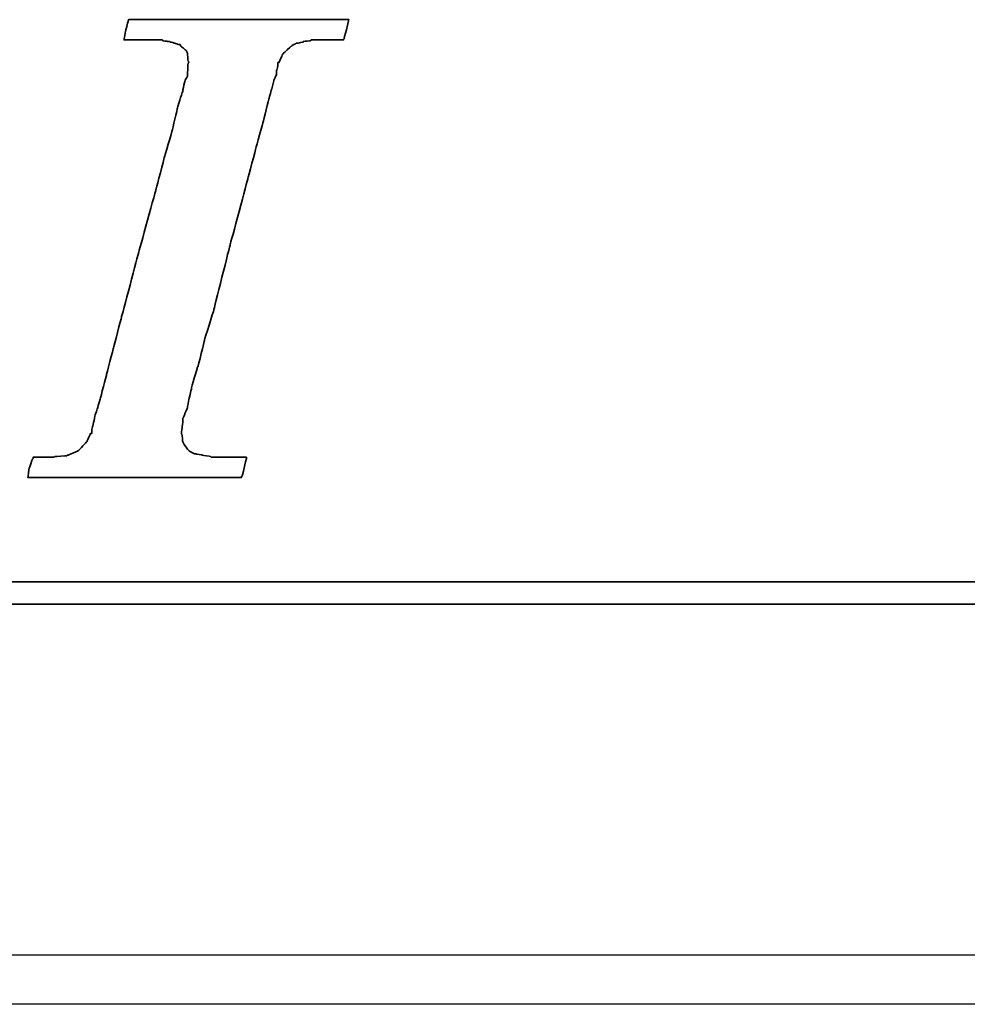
# Model space of a CAD drawing. Header units: millimetres. Extents: x -386 to 3135, y -1989 to 860.
# Tile 171 of 256: x -55 to -46, y -982 to -972. Entities that reach past the tile are written whole.
import ezdxf

# ---------------------------------------------------------------- set-up
doc = ezdxf.new("R2010")
doc.units = ezdxf.units.MM
doc.layers.get('0').update_dxf_attribs({"linetype": 'CONTINUOUS'})
doc.layers.add('DIM', color=4, linetype='CONTINUOUS')
doc.layers.add('layer 1', color=7, linetype='CONTINUOUS')

# ---------------------------------------------------------------- blocks, each defined once
blk = doc.blocks.new('TBI MOTION logo(完整正式版)')
at = {"layer": 'layer 1', "color": 22, "lineweight": 35}
for points, knots in [([(-40.59125, -7.94375), (-40.59125, -7.94375), (-40.97375, -7.94375), (-40.97375, -7.94375), (-40.97375, -7.94375), (-40.97375, -7.94375), (-41.38125, -7.94375), (-41.38125, -7.94375), (-41.38125, -7.94375), (-41.38125, -7.94375), (-41.54875, -7.94375), (-41.54875, -7.94375), (-41.54875, -7.94375), (-41.54875, -7.94375), (-41.59875, -7.94375), (-41.59875, -7.94375), (-41.59875, -7.94375), (-41.59875, -7.94375), (-41.88375, -7.94375), (-41.88375, -7.94375), (-41.88375, -7.94375), (-41.88375, -7.94375), (-41.90875, -7.91875), (-41.90875, -7.91875), (-41.90875, -7.91875), (-41.90875, -7.91875), (-42.19875, -7.87125), (-42.19875, -7.87125), (-42.19875, -7.87125), (-42.19875, -7.87125), (-42.43875, -7.82375), (-42.43875, -7.82375), (-42.43875, -7.82375), (-42.43875, -7.82375), (-42.45875, -7.82375), (-42.45875, -7.82375), (-42.45875, -7.82375), (-42.45875, -7.82375), (-42.48625, -7.82375), (-42.48625, -7.82375), (-42.48625, -7.82375), (-42.48625, -7.82375), (-42.67625, -7.72375), (-42.67625, -7.72375), (-42.67625, -7.72375), (-42.67625, -7.72375), (-42.70125, -7.70375), (-42.70125, -7.70375), (-42.70125, -7.70375), (-42.70125, -7.70375), (-42.72375, -7.67875), (-42.72375, -7.67875), (-42.72375, -7.67875), (-42.72375, -7.67875), (-42.86875, -7.48875), (-42.86875, -7.48875), (-42.86875, -7.48875), (-42.86875, -7.48875), (-42.89375, -7.43875), (-42.89375, -7.43875), (-42.89375, -7.43875), (-42.89375, -7.43875), (-42.91875, -7.38875), (-42.91875, -7.38875), (-42.91875, -7.38875), (-42.91875, -7.38875), (-42.93875, -7.12875), (-42.93875, -7.12875), (-42.93875, -7.12875), (-42.93875, -7.12875), (-42.96375, -7.10375), (-42.96375, -7.10375), (-42.96375, -7.10375), (-42.96375, -7.10375), (-42.96375, -7.05375), (-42.96375, -7.05375), (-42.96375, -7.05375), (-42.96375, -7.05375), (-42.96375, -7.00875), (-42.96375, -7.00875), (-42.96375, -7.00875), (-42.96375, -7.00875), (-42.91875, -6.69625), (-42.91875, -6.69625), (-42.91875, -6.69625), (-42.91875, -6.69625), (-42.91875, -6.62375), (-42.91875, -6.62375), (-42.91875, -6.62375), (-42.91875, -6.62375), (-42.91875, -6.59625), (-42.91875, -6.59625), (-42.91875, -6.59625), (-42.91875, -6.59625), (-42.91875, -6.57375), (-42.91875, -6.57375), (-42.91875, -6.57375), (-42.91875, -6.57375), (-42.91875, -6.52875), (-42.91875, -6.52875), (-42.91875, -6.52875), (-42.91875, -6.52875), (-42.89375, -6.50375), (-42.89375, -6.50375), (-42.89375, -6.50375), (-42.89375, -6.50375), (-42.84375, -6.38375), (-42.84375, -6.38375), (-42.84375, -6.38375), (-42.84375, -6.38375), (-42.84375, -6.35875), (-42.84375, -6.35875), (-42.84375, -6.35875), (-42.84375, -6.35875), (-42.74625, -6.14375), (-42.74625, -6.14375), (-42.74625, -6.14375), (-42.74625, -6.14375), (-42.70125, -5.85375), (-42.70125, -5.85375), (-42.70125, -5.85375), (-42.70125, -5.85375), (-42.60375, -5.47125), (-42.60375, -5.47125), (-42.60375, -5.47125), (-42.60375, -5.47125), (-42.60375, -5.44875), (-42.60375, -5.44875), (-42.60375, -5.44875), (-42.60375, -5.44875), (-42.38875, -4.67875), (-42.38875, -4.67875), (-42.38875, -4.67875), (-42.38875, -4.67875), (-42.36375, -4.65375), (-42.36375, -4.65375), (-42.36375, -4.65375), (-42.36375, -4.65375), (-42.12375, -3.69625), (-42.12375, -3.69625), (-42.12375, -3.69625), (-42.12375, -3.69625), (-42.12375, -3.67374), (-42.12375, -3.67374), (-42.12375, -3.67374), (-42.12375, -3.67374), (-41.78875, -2.59374), (-41.78875, -2.59374), (-41.78875, -2.59374), (-41.78875, -2.59374), (-41.18875, -0.19375), (-41.18875, -0.19375), (-41.18875, -0.19375), (-41.18875, -0.19375), (-40.54375, 2.20624), (-40.54375, 2.20624), (-40.54375, 2.20624), (-40.54375, 2.20624), (-40.25375, 3.30875), (-40.25375, 3.30875), (-40.25375, 3.30875), (-40.25375, 3.30875), (-39.98875, 4.27125), (-39.98875, 4.27125), (-39.98875, 4.27125), (-39.98875, 4.27125), (-39.77375, 5.13125), (-39.77375, 5.13125), (-39.77375, 5.13125), (-39.77375, 5.13125), (-39.67875, 5.47125), (-39.67875, 5.47125), (-39.67875, 5.47125), (-39.67875, 5.47125), (-39.60375, 5.75625), (-39.60375, 5.75625), (-39.60375, 5.75625), (-39.60375, 5.75625), (-39.60375, 5.78125), (-39.60375, 5.78125), (-39.60375, 5.78125), (-39.60375, 5.78125), (-39.50875, 5.97125), (-39.50875, 5.97125), (-39.50875, 5.97125), (-39.50875, 5.97125), (-39.50875, 6.13875), (-39.50875, 6.13875), (-39.50875, 6.13875), (-39.50875, 6.13875), (-39.48625, 6.16625), (-39.48625, 6.16625), (-39.48625, 6.16625), (-39.48625, 6.16625), (-39.46125, 6.28625), (-39.46125, 6.28625), (-39.46125, 6.28625), (-39.46125, 6.28625), (-39.46125, 6.42625), (-39.46125, 6.42625), (-39.46125, 6.42625), (-39.46125, 6.42625), (-39.41375, 6.42625), (-39.41375, 6.42625), (-39.41375, 6.42625), (-39.41375, 6.42625), (-39.29375, 6.69125), (-39.29375, 6.69125), (-39.29375, 6.69125), (-39.29375, 6.69125), (-39.26875, 6.74125), (-39.26875, 6.74125), (-39.26875, 6.74125), (-39.26875, 6.74125), (-39.24375, 6.76625), (-39.24375, 6.76625), (-39.24375, 6.76625), (-39.24375, 6.76625), (-38.98375, 7.00624), (-38.98375, 7.00624), (-38.98375, 7.00624), (-38.98375, 7.00624), (-38.95625, 7.02624), (-38.95625, 7.02624), (-38.95625, 7.02624), (-38.95625, 7.02624), (-38.78875, 7.12624), (-38.78875, 7.12624), (-38.78875, 7.12624), (-38.78875, 7.12624), (-38.76375, 7.12624), (-38.76375, 7.12624), (-38.76375, 7.12624), (-38.76375, 7.12624), (-38.74375, 7.12624), (-38.74375, 7.12624), (-38.74375, 7.12624), (-38.74375, 7.12624), (-38.52875, 7.17125), (-38.52875, 7.17125), (-38.52875, 7.17125), (-38.52875, 7.17125), (-38.52875, 7.19624), (-38.52875, 7.19624), (-38.52875, 7.19624), (-38.52875, 7.19624), (-38.50375, 7.19624), (-38.50375, 7.19624), (-38.50375, 7.19624), (-38.50375, 7.19624), (-38.26125, 7.21875), (-38.26125, 7.21875), (-38.26125, 7.21875), (-38.26125, 7.21875), (-38.23875, 7.24624), (-38.23875, 7.24624), (-38.23875, 7.24624), (-38.23875, 7.24624), (-38.21625, 7.24624), (-38.21625, 7.24624), (-38.21625, 7.24624), (-38.21625, 7.24624), (-38.18875, 7.24624), (-38.18875, 7.24624), (-38.18875, 7.24624), (-38.18875, 7.24624), (-37.90375, 7.24624), (-37.90375, 7.24624), (-37.90375, 7.24624), (-37.90375, 7.24624), (-37.85375, 7.24624), (-37.85375, 7.24624), (-37.85375, 7.24624), (-37.85375, 7.24624), (-37.75875, 7.24624), (-37.75875, 7.24624), (-37.75875, 7.24624), (-37.75875, 7.24624), (-37.42375, 7.24624), (-37.42375, 7.24624), (-37.42375, 7.24624), (-37.42375, 7.24624), (-37.08875, 7.24624), (-37.08875, 7.24624), (-37.08875, 7.24624), (-37.08875, 7.24624), (-37.06375, 7.24624), (-37.06375, 7.24624), (-37.06375, 7.24624), (-37.06375, 7.24624), (-37.06375, 7.26624), (-37.06375, 7.26624), (-37.06375, 7.26624), (-37.06375, 7.26624), (-37.03875, 7.29125), (-37.03875, 7.29125), (-37.03875, 7.29125), (-37.03875, 7.29125), (-37.03875, 7.31625), (-37.03875, 7.31625), (-37.03875, 7.31625), (-37.03875, 7.31625), (-36.94125, 7.67625), (-36.94125, 7.67625), (-36.94125, 7.67625), (-36.94125, 7.67625), (-36.86875, 7.98625), (-36.86875, 7.98625), (-36.86875, 7.98625), (-36.86875, 7.98625), (-36.98875, 7.98625), (-36.98875, 7.98625), (-36.98875, 7.98625), (-36.98875, 7.98625), (-37.42375, 7.98625), (-37.42375, 7.98625), (-37.42375, 7.98625), (-37.42375, 7.98625), (-37.94875, 7.98625), (-37.94875, 7.98625), (-37.94875, 7.98625), (-37.94875, 7.98625), (-38.57375, 7.98625), (-38.57375, 7.98625), (-38.57375, 7.98625), (-38.57375, 7.98625), (-39.29375, 7.98625), (-39.29375, 7.98625), (-39.29375, 7.98625), (-39.29375, 7.98625), (-40.82875, 7.98625), (-40.82875, 7.98625), (-40.82875, 7.98625), (-40.82875, 7.98625), (-42.36375, 7.98625), (-42.36375, 7.98625), (-42.36375, 7.98625), (-42.36375, 7.98625), (-43.08375, 7.98625), (-43.08375, 7.98625), (-43.08375, 7.98625), (-43.08375, 7.98625), (-43.70875, 7.98625), (-43.70875, 7.98625), (-43.70875, 7.98625), (-43.70875, 7.98625), (-44.23375, 7.98625), (-44.23375, 7.98625), (-44.23375, 7.98625), (-44.23375, 7.98625), (-44.66875, 7.98625), (-44.66875, 7.98625), (-44.66875, 7.98625), (-44.66875, 7.98625), (-44.88375, 7.98625), (-44.88375, 7.98625), (-44.88375, 7.98625), (-44.88375, 7.98625), (-44.90875, 7.94125), (-44.90875, 7.94125), (-44.90875, 7.94125), (-44.90875, 7.94125), (-44.90875, 7.91625), (-44.90875, 7.91625), (-44.90875, 7.91625), (-44.90875, 7.91625), (-45.00375, 7.55625), (-45.00375, 7.55625), (-45.00375, 7.55625), (-45.00375, 7.55625), (-45.05375, 7.24624), (-45.05375, 7.24624), (-45.05375, 7.24624), (-45.05375, 7.24624), (-44.61875, 7.24624), (-44.61875, 7.24624), (-44.61875, 7.24624), (-44.61875, 7.24624), (-44.11375, 7.24624), (-44.11375, 7.24624), (-44.11375, 7.24624), (-44.11375, 7.24624), (-43.99375, 7.24624), (-43.99375, 7.24624), (-43.99375, 7.24624), (-43.99375, 7.24624), (-43.94625, 7.24624), (-43.94625, 7.24624), (-43.94625, 7.24624), (-43.94625, 7.24624), (-43.92374, 7.24624), (-43.92374, 7.24624), (-43.92374, 7.24624), (-43.92374, 7.24624), (-43.65875, 7.24624), (-43.65875, 7.24624), (-43.65875, 7.24624), (-43.65875, 7.24624), (-43.63875, 7.21875), (-43.63875, 7.21875), (-43.63875, 7.21875), (-43.63875, 7.21875), (-43.46875, 7.19624), (-43.46875, 7.19624), (-43.46875, 7.19624), (-43.46875, 7.19624), (-43.39875, 7.19624), (-43.39875, 7.19624), (-43.39875, 7.19624), (-43.39875, 7.19624), (-43.37125, 7.17125), (-43.37125, 7.17125), (-43.37125, 7.17125), (-43.37125, 7.17125), (-43.34875, 7.17125), (-43.34875, 7.17125), (-43.34875, 7.17125), (-43.34875, 7.17125), (-43.20375, 7.12624), (-43.20375, 7.12624), (-43.20375, 7.12624), (-43.20375, 7.12624), (-43.05875, 7.07624), (-43.05875, 7.07624), (-43.05875, 7.07624), (-43.05875, 7.07624), (-43.01375, 7.07624), (-43.01375, 7.07624), (-43.01375, 7.07624), (-43.01375, 7.07624), (-42.98875, 7.02624), (-42.98875, 7.02624), (-42.98875, 7.02624), (-42.98875, 7.02624), (-42.79875, 6.86125), (-42.79875, 6.86125), (-42.79875, 6.86125), (-42.79875, 6.86125), (-42.77375, 6.81125), (-42.77375, 6.81125), (-42.77375, 6.81125), (-42.77375, 6.81125), (-42.74625, 6.76625), (-42.74625, 6.76625), (-42.74625, 6.76625), (-42.74625, 6.76625), (-42.72375, 6.47625), (-42.72375, 6.47625), (-42.72375, 6.47625), (-42.72375, 6.47625), (-42.70125, 6.45124), (-42.70125, 6.45124), (-42.70125, 6.45124), (-42.70125, 6.45124), (-42.70125, 6.42625), (-42.70125, 6.42625), (-42.70125, 6.42625), (-42.70125, 6.42625), (-42.72375, 6.40625), (-42.72375, 6.40625), (-42.72375, 6.40625), (-42.72375, 6.40625), (-42.74625, 5.97125), (-42.74625, 5.97125), (-42.74625, 5.97125), (-42.74625, 5.97125), (-42.74625, 5.94625), (-42.74625, 5.94625), (-42.74625, 5.94625), (-42.74625, 5.94625), (-42.74625, 5.92625), (-42.74625, 5.92625), (-42.74625, 5.92625), (-42.74625, 5.92625), (-42.77375, 5.87625), (-42.77375, 5.87625), (-42.77375, 5.87625), (-42.77375, 5.87625), (-42.81875, 5.80625), (-42.81875, 5.80625), (-42.81875, 5.80625), (-42.81875, 5.80625), (-42.86875, 5.63625), (-42.86875, 5.63625), (-42.86875, 5.63625), (-42.86875, 5.63625), (-42.91875, 5.39625), (-42.91875, 5.39625), (-42.91875, 5.39625), (-42.91875, 5.39625), (-42.91875, 5.37124), (-42.91875, 5.37124), (-42.91875, 5.37124), (-42.91875, 5.37124), (-43.01375, 5.10874), (-43.01375, 5.10874), (-43.01375, 5.10874), (-43.01375, 5.10874), (-43.10875, 4.77124), (-43.10875, 4.77124), (-43.10875, 4.77124), (-43.10875, 4.77124), (-43.29875, 3.95625), (-43.29875, 3.95625), (-43.29875, 3.95625), (-43.29875, 3.95625), (-43.58875, 2.95125), (-43.58875, 2.95125), (-43.58875, 2.95125), (-43.58875, 2.95125), (-43.87375, 1.87125), (-43.87375, 1.87125), (-43.87375, 1.87125), (-43.87375, 1.87125), (-44.52625, -0.50374), (-44.52625, -0.50374), (-44.52625, -0.50374), (-44.52625, -0.50374), (-45.14875, -2.85375), (-45.14875, -2.85375), (-45.14875, -2.85375), (-45.14875, -2.85375), (-45.43375, -3.95875), (-45.43375, -3.95875), (-45.43375, -3.95875), (-45.43375, -3.95875), (-45.69875, -4.96875), (-45.69875, -4.96875), (-45.69875, -4.96875), (-45.69875, -4.96875), (-45.91375, -5.78375), (-45.91375, -5.78375), (-45.91375, -5.78375), (-45.91375, -5.78375), (-46.01375, -6.11875), (-46.01375, -6.11875), (-46.01375, -6.11875), (-46.01375, -6.11875), (-46.01375, -6.14375), (-46.01375, -6.14375), (-46.01375, -6.14375), (-46.01375, -6.14375), (-46.10875, -6.40875), (-46.10875, -6.40875), (-46.10875, -6.40875), (-46.10875, -6.40875), (-46.15375, -6.64875), (-46.15375, -6.64875), (-46.15375, -6.64875), (-46.15375, -6.64875), (-46.20375, -6.83875), (-46.20375, -6.83875), (-46.20375, -6.83875), (-46.20375, -6.83875), (-46.22875, -6.93375), (-46.22875, -6.93375), (-46.22875, -6.93375), (-46.22875, -6.93375), (-46.22875, -7.07875), (-46.22875, -7.07875), (-46.22875, -7.07875), (-46.22875, -7.07875), (-46.27375, -7.07875), (-46.27375, -7.07875), (-46.27375, -7.07875), (-46.27375, -7.07875), (-46.39375, -7.34375), (-46.39375, -7.34375), (-46.39375, -7.34375), (-46.39375, -7.34375), (-46.39375, -7.36875), (-46.39375, -7.36875), (-46.39375, -7.36875), (-46.39375, -7.36875), (-46.42125, -7.38875), (-46.42125, -7.38875), (-46.42125, -7.38875), (-46.42125, -7.38875), (-46.68375, -7.67875), (-46.68375, -7.67875), (-46.68375, -7.67875), (-46.68375, -7.67875), (-46.70875, -7.70375), (-46.70875, -7.70375), (-46.70875, -7.70375), (-46.70875, -7.70375), (-46.75375, -7.72375), (-46.75375, -7.72375), (-46.75375, -7.72375), (-46.75375, -7.72375), (-47.08875, -7.87125), (-47.08875, -7.87125), (-47.08875, -7.87125), (-47.08875, -7.87125), (-47.11625, -7.87125), (-47.11625, -7.87125), (-47.11625, -7.87125), (-47.11625, -7.87125), (-47.13875, -7.89375), (-47.13875, -7.89375), (-47.13875, -7.89375), (-47.13875, -7.89375), (-47.56875, -7.91875), (-47.56875, -7.91875), (-47.56875, -7.91875), (-47.56875, -7.91875), (-47.59625, -7.94375), (-47.59625, -7.94375), (-47.59625, -7.94375), (-47.59625, -7.94375), (-47.64375, -7.94375), (-47.64375, -7.94375), (-47.64375, -7.94375), (-47.64375, -7.94375), (-47.73625, -7.94375), (-47.73625, -7.94375), (-47.73625, -7.94375), (-47.73625, -7.94375), (-48.07375, -7.94375), (-48.07375, -7.94375), (-48.07375, -7.94375), (-48.07375, -7.94375), (-48.36125, -7.94375), (-48.36125, -7.94375), (-48.36125, -7.94375), (-48.36125, -7.94375), (-48.36125, -7.96625), (-48.36125, -7.96625), (-48.36125, -7.96625), (-48.36125, -7.96625), (-48.36125, -7.99125), (-48.36125, -7.99125), (-48.36125, -7.99125), (-48.36125, -7.99125), (-48.38875, -8.01375), (-48.38875, -8.01375), (-48.38875, -8.01375), (-48.38875, -8.01375), (-48.50875, -8.34875), (-48.50875, -8.34875), (-48.50875, -8.34875), (-48.50875, -8.34875), (-48.55375, -8.68625), (-48.55375, -8.68625), (-48.55375, -8.68625), (-48.55375, -8.68625), (-48.45875, -8.68625), (-48.45875, -8.68625), (-48.45875, -8.68625), (-48.45875, -8.68625), (-48.07375, -8.68625), (-48.07375, -8.68625), (-48.07375, -8.68625), (-48.07375, -8.68625), (-47.52375, -8.68625), (-47.52375, -8.68625), (-47.52375, -8.68625), (-47.52375, -8.68625), (-46.92375, -8.68625), (-46.92375, -8.68625), (-46.92375, -8.68625), (-46.92375, -8.68625), (-46.25375, -8.68625), (-46.25375, -8.68625), (-46.25375, -8.68625), (-46.25375, -8.68625), (-46.20375, -8.68625), (-46.20375, -8.68625), (-46.20375, -8.68625), (-46.20375, -8.68625), (-44.71375, -8.68625), (-44.71375, -8.68625), (-44.71375, -8.68625), (-44.71375, -8.68625), (-43.22875, -8.68625), (-43.22875, -8.68625), (-43.22875, -8.68625), (-43.22875, -8.68625), (-42.55875, -8.68625), (-42.55875, -8.68625), (-42.55875, -8.68625), (-42.55875, -8.68625), (-42.50875, -8.68625), (-42.50875, -8.68625), (-42.50875, -8.68625), (-42.50875, -8.68625), (-41.93375, -8.68625), (-41.93375, -8.68625), (-41.93375, -8.68625), (-41.93375, -8.68625), (-41.38125, -8.68625), (-41.38125, -8.68625), (-41.38125, -8.68625), (-41.38125, -8.68625), (-40.97375, -8.68625), (-40.97375, -8.68625), (-40.97375, -8.68625), (-40.97375, -8.68625), (-40.78125, -8.68625), (-40.78125, -8.68625), (-40.78125, -8.68625), (-40.78125, -8.68625), (-40.78125, -8.63875), (-40.78125, -8.63875), (-40.78125, -8.63875), (-40.78125, -8.63875), (-40.75875, -8.63875), (-40.75875, -8.63875), (-40.75875, -8.63875), (-40.75875, -8.63875), (-40.66375, -8.27875), (-40.66375, -8.27875), (-40.66375, -8.27875), (-40.66375, -8.27875), (-40.59125, -7.94375), (-40.59125, -7.94375)], [0, 0, 0, 0, 0.00558659, 0.00558659, 0.00558659, 0.0055866, 0.01117318, 0.01117318, 0.01117318, 0.01117319, 0.01675978, 0.01675978, 0.01675978, 0.01675979, 0.02234637, 0.02234637, 0.02234637, 0.02234638, 0.02793296, 0.02793296, 0.02793296, 0.02793297, 0.03351955, 0.03351955, 0.03351955, 0.03351956, 0.03910615, 0.03910615, 0.03910615, 0.03910616, 0.04469274, 0.04469274, 0.04469274, 0.04469275, 0.05027933, 0.05027933, 0.05027933, 0.05027934, 0.05586592, 0.05586592, 0.05586592, 0.05586593, 0.06145251, 0.06145251, 0.06145251, 0.06145252, 0.06703911, 0.06703911, 0.06703911, 0.06703912, 0.0726257, 0.0726257, 0.0726257, 0.07262571, 0.07821229, 0.07821229, 0.07821229, 0.0782123, 0.08379888, 0.08379888, 0.08379888, 0.08379889, 0.08938547, 0.08938547, 0.08938547, 0.08938548, 0.09497207, 0.09497207, 0.09497207, 0.09497208, 0.10055866, 0.10055866, 0.10055866, 0.10055867, 0.10614525, 0.10614525, 0.10614525, 0.10614526, 0.11173184, 0.11173184, 0.11173184, 0.11173185, 0.11731844, 0.11731844, 0.11731844, 0.11731845, 0.12290503, 0.12290503, 0.12290503, 0.12290504, 0.12849162, 0.12849162, 0.12849162, 0.12849163, 0.13407821, 0.13407821, 0.13407821, 0.13407822, 0.1396648, 0.1396648, 0.1396648, 0.13966481, 0.1452514, 0.1452514, 0.1452514, 0.14525141, 0.15083799, 0.15083799, 0.15083799, 0.150838, 0.15642458, 0.15642458, 0.15642458, 0.15642459, 0.16201117, 0.16201117, 0.16201117, 0.16201118, 0.16759777, 0.16759777, 0.16759777, 0.16759778, 0.17318436, 0.17318436, 0.17318436, 0.17318437, 0.17877095, 0.17877095, 0.17877095, 0.17877096, 0.18435754, 0.18435754, 0.18435754, 0.18435755, 0.18994413, 0.18994413, 0.18994413, 0.18994414, 0.19553073, 0.19553073, 0.19553073, 0.19553074, 0.20111732, 0.20111732, 0.20111732, 0.20111733, 0.20670391, 0.20670391, 0.20670391, 0.20670392, 0.2122905, 0.2122905, 0.2122905, 0.21229051, 0.21787709, 0.21787709, 0.21787709, 0.2178771, 0.22346369, 0.22346369, 0.22346369, 0.2234637, 0.22905028, 0.22905028, 0.22905028, 0.22905029, 0.23463687, 0.23463687, 0.23463687, 0.23463688, 0.24022346, 0.24022346, 0.24022346, 0.24022347, 0.24581006, 0.24581006, 0.24581006, 0.24581007, 0.25139665, 0.25139665, 0.25139665, 0.25139666, 0.25698324, 0.25698324, 0.25698324, 0.25698325, 0.26256983, 0.26256983, 0.26256983, 0.26256984, 0.26815642, 0.26815642, 0.26815642, 0.26815643, 0.27374302, 0.27374302, 0.27374302, 0.27374303, 0.27932961, 0.27932961, 0.27932961, 0.27932962, 0.2849162, 0.2849162, 0.2849162, 0.28491621, 0.29050279, 0.29050279, 0.29050279, 0.2905028, 0.29608939, 0.29608939, 0.29608939, 0.2960894, 0.30167598, 0.30167598, 0.30167598, 0.30167599, 0.30726257, 0.30726257, 0.30726257, 0.30726258, 0.31284916, 0.31284916, 0.31284916, 0.31284917, 0.31843575, 0.31843575, 0.31843575, 0.31843576, 0.32402235, 0.32402235, 0.32402235, 0.32402236, 0.32960894, 0.32960894, 0.32960894, 0.32960895, 0.33519553, 0.33519553, 0.33519553, 0.33519554, 0.34078212, 0.34078212, 0.34078212, 0.34078213, 0.34636872, 0.34636872, 0.34636872, 0.34636873, 0.35195531, 0.35195531, 0.35195531, 0.35195532, 0.3575419, 0.3575419, 0.3575419, 0.35754191, 0.36312849, 0.36312849, 0.36312849, 0.3631285, 0.36871508, 0.36871508, 0.36871508, 0.36871509, 0.37430168, 0.37430168, 0.37430168, 0.37430169, 0.37988827, 0.37988827, 0.37988827, 0.37988828, 0.38547486, 0.38547486, 0.38547486, 0.38547487, 0.39106145, 0.39106145, 0.39106145, 0.39106146, 0.39664804, 0.39664804, 0.39664804, 0.39664805, 0.40223464, 0.40223464, 0.40223464, 0.40223465, 0.40782123, 0.40782123, 0.40782123, 0.40782124, 0.41340782, 0.41340782, 0.41340782, 0.41340783, 0.41899441, 0.41899441, 0.41899441, 0.41899442, 0.42458101, 0.42458101, 0.42458101, 0.42458102, 0.4301676, 0.4301676, 0.4301676, 0.43016761, 0.43575419, 0.43575419, 0.43575419, 0.4357542, 0.44134078, 0.44134078, 0.44134078, 0.44134079, 0.44692737, 0.44692737, 0.44692737, 0.44692738, 0.45251397, 0.45251397, 0.45251397, 0.45251398, 0.45810056, 0.45810056, 0.45810056, 0.45810057, 0.46368715, 0.46368715, 0.46368715, 0.46368716, 0.46927374, 0.46927374, 0.46927374, 0.46927375, 0.47486034, 0.47486034, 0.47486034, 0.47486035, 0.48044693, 0.48044693, 0.48044693, 0.48044694, 0.48603352, 0.48603352, 0.48603352, 0.48603353, 0.49162011, 0.49162011, 0.49162011, 0.49162012, 0.4972067, 0.4972067, 0.4972067, 0.49720671, 0.5027933, 0.5027933, 0.5027933, 0.50279331, 0.50837989, 0.50837989, 0.50837989, 0.5083799, 0.51396648, 0.51396648, 0.51396648, 0.51396649, 0.51955307, 0.51955307, 0.51955307, 0.51955308, 0.52513966, 0.52513966, 0.52513966, 0.52513967, 0.53072626, 0.53072626, 0.53072626, 0.53072627, 0.53631285, 0.53631285, 0.53631285, 0.53631286, 0.54189944, 0.54189944, 0.54189944, 0.54189945, 0.54748603, 0.54748603, 0.54748603, 0.54748604, 0.55307263, 0.55307263, 0.55307263, 0.55307264, 0.55865922, 0.55865922, 0.55865922, 0.55865923, 0.56424581, 0.56424581, 0.56424581, 0.56424582, 0.5698324, 0.5698324, 0.5698324, 0.56983241, 0.57541899, 0.57541899, 0.57541899, 0.575419, 0.58100559, 0.58100559, 0.58100559, 0.5810056, 0.58659218, 0.58659218, 0.58659218, 0.58659219, 0.59217877, 0.59217877, 0.59217877, 0.59217878, 0.59776536, 0.59776536, 0.59776536, 0.59776537, 0.60335196, 0.60335196, 0.60335196, 0.60335197, 0.60893855, 0.60893855, 0.60893855, 0.60893856, 0.61452514, 0.61452514, 0.61452514, 0.61452515, 0.62011173, 0.62011173, 0.62011173, 0.62011174, 0.62569832, 0.62569832, 0.62569832, 0.62569833, 0.63128492, 0.63128492, 0.63128492, 0.63128493, 0.63687151, 0.63687151, 0.63687151, 0.63687152, 0.6424581, 0.6424581, 0.6424581, 0.64245811, 0.64804469, 0.64804469, 0.64804469, 0.6480447, 0.65363128, 0.65363128, 0.65363128, 0.65363129, 0.65921788, 0.65921788, 0.65921788, 0.65921789, 0.66480447, 0.66480447, 0.66480447, 0.66480448, 0.67039106, 0.67039106, 0.67039106, 0.67039107, 0.67597765, 0.67597765, 0.67597765, 0.67597766, 0.68156425, 0.68156425, 0.68156425, 0.68156426, 0.68715084, 0.68715084, 0.68715084, 0.68715085, 0.69273743, 0.69273743, 0.69273743, 0.69273744, 0.69832402, 0.69832402, 0.69832402, 0.69832403, 0.70391061, 0.70391061, 0.70391061, 0.70391062, 0.70949721, 0.70949721, 0.70949721, 0.70949722, 0.7150838, 0.7150838, 0.7150838, 0.71508381, 0.72067039, 0.72067039, 0.72067039, 0.7206704, 0.72625698, 0.72625698, 0.72625698, 0.72625699, 0.73184358, 0.73184358, 0.73184358, 0.73184359, 0.73743017, 0.73743017, 0.73743017, 0.73743018, 0.74301676, 0.74301676, 0.74301676, 0.74301677, 0.74860335, 0.74860335, 0.74860335, 0.74860336, 0.75418994, 0.75418994, 0.75418994, 0.75418995, 0.75977654, 0.75977654, 0.75977654, 0.75977655, 0.76536313, 0.76536313, 0.76536313, 0.76536314, 0.77094972, 0.77094972, 0.77094972, 0.77094973, 0.77653631, 0.77653631, 0.77653631, 0.77653632, 0.78212291, 0.78212291, 0.78212291, 0.78212292, 0.7877095, 0.7877095, 0.7877095, 0.78770951, 0.79329609, 0.79329609, 0.79329609, 0.7932961, 0.79888268, 0.79888268, 0.79888268, 0.79888269, 0.80446927, 0.80446927, 0.80446927, 0.80446928, 0.81005587, 0.81005587, 0.81005587, 0.81005588, 0.81564246, 0.81564246, 0.81564246, 0.81564247, 0.82122905, 0.82122905, 0.82122905, 0.82122906, 0.82681564, 0.82681564, 0.82681564, 0.82681565, 0.83240223, 0.83240223, 0.83240223, 0.83240224, 0.83798883, 0.83798883, 0.83798883, 0.83798884, 0.84357542, 0.84357542, 0.84357542, 0.84357543, 0.84916201, 0.84916201, 0.84916201, 0.84916202, 0.8547486, 0.8547486, 0.8547486, 0.85474861, 0.8603352, 0.8603352, 0.8603352, 0.86033521, 0.86592179, 0.86592179, 0.86592179, 0.8659218, 0.87150838, 0.87150838, 0.87150838, 0.87150839, 0.87709497, 0.87709497, 0.87709497, 0.87709498, 0.88268156, 0.88268156, 0.88268156, 0.88268157, 0.88826816, 0.88826816, 0.88826816, 0.88826817, 0.89385475, 0.89385475, 0.89385475, 0.89385476, 0.89944134, 0.89944134, 0.89944134, 0.89944135, 0.90502793, 0.90502793, 0.90502793, 0.90502794, 0.91061453, 0.91061453, 0.91061453, 0.91061454, 0.91620112, 0.91620112, 0.91620112, 0.91620113, 0.92178771, 0.92178771, 0.92178771, 0.92178772, 0.9273743, 0.9273743, 0.9273743, 0.92737431, 0.93296089, 0.93296089, 0.93296089, 0.9329609, 0.93854749, 0.93854749, 0.93854749, 0.9385475, 0.94413408, 0.94413408, 0.94413408, 0.94413409, 0.94972067, 0.94972067, 0.94972067, 0.94972068, 0.95530726, 0.95530726, 0.95530726, 0.95530727, 0.96089385, 0.96089385, 0.96089385, 0.96089386, 0.96648045, 0.96648045, 0.96648045, 0.96648046, 0.97206704, 0.97206704, 0.97206704, 0.97206705, 0.97765363, 0.97765363, 0.97765363, 0.97765364, 0.98324022, 0.98324022, 0.98324022, 0.98324023, 0.98882682, 0.98882682, 0.98882682, 0.98882683, 0.99441341, 0.99441341, 0.99441341, 0.99441342, 1, 1, 1, 1]), ([(75.90875, -9.47875), (75.90875, -9.47875), (75.90875, -12.28625), (75.90875, -12.28625), (75.90875, -12.28625), (75.90875, -12.28625), (75.90875, -12.47875), (75.90875, -12.47875), (75.90875, -12.47875), (75.90875, -12.47875), (75.71625, -12.47875), (75.71625, -12.47875), (75.71625, -12.47875), (75.71625, -12.47875), (-88.32875, -12.47875), (-88.32875, -12.47875), (-88.32875, -12.47875), (-88.32875, -12.47875), (-88.32875, -13.29375), (-88.32875, -13.29375), (-88.32875, -13.29375), (-88.32875, -13.29375), (82.89125, -13.29375), (82.89125, -13.29375), (82.89125, -13.29375), (82.89125, -13.29375), (75.90875, -9.47875), (75.90875, -9.47875)], [0, 0, 0, 0, 0.14285714, 0.14285714, 0.14285714, 0.14285715, 0.28571429, 0.28571429, 0.28571429, 0.2857143, 0.42857143, 0.42857143, 0.42857143, 0.42857144, 0.57142857, 0.57142857, 0.57142857, 0.57142858, 0.71428571, 0.71428571, 0.71428571, 0.71428572, 0.85714286, 0.85714286, 0.85714286, 0.85714287, 1, 1, 1, 1])]:
    blk.add_open_spline(points, degree=3, knots=knots, dxfattribs=at)

msp = doc.modelspace()

# ---------------------------------------------------------------- linework, layer by layer
at = {"linetype": 'Continuous'}
msp.add_line((103.666, -981.26), (-154.822, -981.26), dxfattribs=at)
msp.add_open_spline([(103.546, -981.759), (-154.822, -981.76)], degree=1, dxfattribs=at)

# ---------------------------------------------------------------- block references
at = {"layer": 'DIM', "color": 7, "xscale": 0.2802190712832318, "yscale": 0.2802190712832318, "zscale": 0.2802190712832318}
msp.add_blockref('TBI MOTION logo(完整正式版)', (-41.779, -973.951), dxfattribs=at)

doc.saveas('drawing.dxf')
